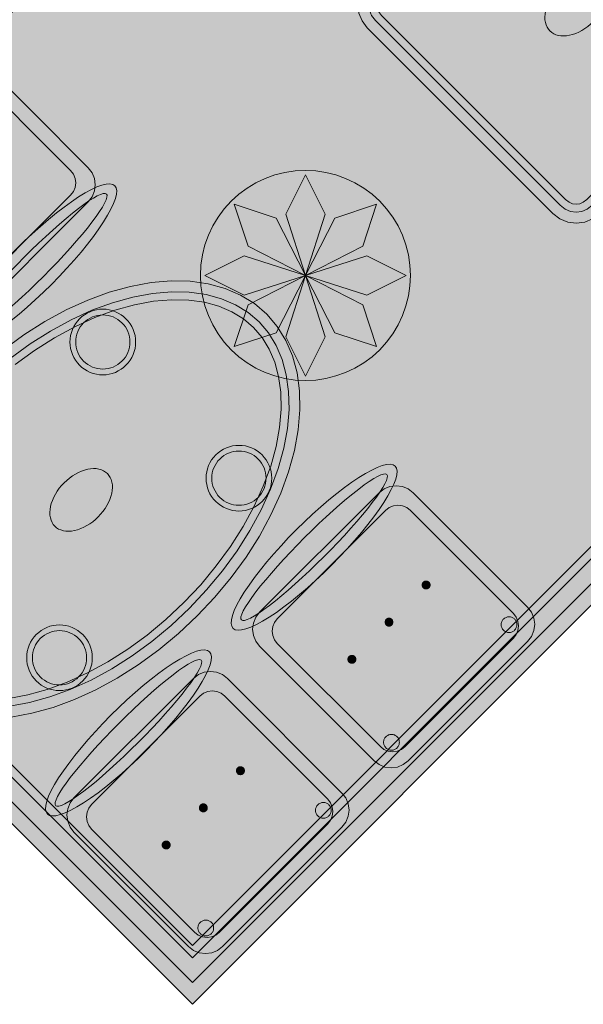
# Model space of a CAD drawing. Header units: metres. Extents: x 2172.2 to 2210.6, y 415.3 to 458.1.
# Tile 49 of 168: x 2204.4 to 2205.6, y 427.3 to 429.5. Entities that reach past the tile are written whole.
import ezdxf

# ---------------------------------------------------------------- set-up
doc = ezdxf.new("R2010")
doc.units = ezdxf.units.M
for name, color, linetype, lineweight in [('NC_N1_CHAIRS', 7, 'CONTINUOUS', 13), ('NC_N1_FLOOR_DECOR', 32, 'CONTINUOUS', 13), ('NC_N1_TABLES', 7, 'CONTINUOUS', 13)]:
    doc.layers.add(name, color=color, linetype=linetype, lineweight=lineweight)

# ---------------------------------------------------------------- blocks, each defined once
blk = doc.blocks.new('NC_N1_MIXED_FLOOR_BAY_06')
at = {"true_color": 0xeff0ee}
h = blk.add_hatch(color=256, dxfattribs=at)
h.dxf.hatch_style = 1
h.paths.add_polyline_path([(15.2653, -3.3949), (15.2864, -3.416), (15.2949, -3.4245), (15.3244, -3.454), (15.3328, -3.4624), (15.3727, -3.5023), (15.4167, -3.5463), (15.4797, -3.6093), (15.5237, -3.6533), (15.6258, -3.7554), (15.6698, -3.7994), (15.7328, -3.8625), (15.7768, -3.9065), (15.879, -4.0086), (15.923, -4.0526), (15.986, -4.1156), (16.03, -4.1596), (16.1322, -4.2618), (16.1762, -4.3058), (16.2392, -4.3688), (16.2832, -4.4128), (16.3853, -4.515), (16.4294, -4.559), (16.4924, -4.622), (16.5364, -4.666), (16.6043, -4.7339), (16.6128, -4.7424), (16.6423, -4.7719), (16.6507, -4.7803), (16.6718, -4.8014), (14.7485, -6.7248), (13.342, -5.3183)])
at = {"color": 0, "linetype": 'CONTINUOUS', "lineweight": -2, "true_color": 0xa5b2b8}
blk.add_lwpolyline([(16.6718, -4.8014), (14.7485, -6.7248), (13.342, -5.3183), (15.2653, -3.3949)], dxfattribs=at)
at = {"color": 0, "linetype": 'CONTINUOUS', "lineweight": -2, "true_color": 0xa38246}
for points in [[(16.6223, -4.8014), (14.7485, -6.6753), (13.3915, -5.3183), (15.2653, -3.4444)], [(16.5375, -4.8014), (14.7485, -6.5904), (13.4763, -5.3183), (15.2653, -3.5293)]]:
    blk.add_lwpolyline(points, dxfattribs=at)
at = {"color": 0, "linetype": 'CONTINUOUS', "lineweight": -2, "true_color": 0x778fa0}
blk.add_lwpolyline([(16.5658, -4.8014), (14.7485, -6.6187), (13.4481, -5.3183), (15.2653, -3.501)], dxfattribs=at)
at = {"color": 0, "linetype": 'CONTINUOUS', "lineweight": -2, "true_color": 0xa38246}
blk.add_lwpolyline([(15.2469, -5.0599), (15.2458, -5.0834), (15.2423, -5.1067), (15.2366, -5.1295), (15.2286, -5.1517), (15.2186, -5.173), (15.2065, -5.1932), (15.1924, -5.2121), (15.1766, -5.2296), (15.1592, -5.2454), (15.1402, -5.2594), (15.12, -5.2715), (15.0988, -5.2816), (15.0766, -5.2895), (15.0537, -5.2952), (15.0304, -5.2987), (15.0069, -5.2999), (14.9834, -5.2987), (14.9601, -5.2952), (14.9372, -5.2895), (14.9151, -5.2816), (14.8938, -5.2715), (14.8736, -5.2594), (14.8547, -5.2454), (14.8372, -5.2296), (14.8214, -5.2121), (14.8074, -5.1932), (14.7953, -5.173), (14.7852, -5.1517), (14.7772, -5.1295), (14.7715, -5.1067), (14.7681, -5.0834), (14.7669, -5.0599), (14.7681, -5.0363), (14.7715, -5.013), (14.7772, -4.9902), (14.7852, -4.968), (14.7953, -4.9467), (14.8074, -4.9265), (14.8214, -4.9076), (14.8372, -4.8901), (14.8547, -4.8743), (14.8736, -4.8603), (14.8938, -4.8482), (14.9151, -4.8381), (14.9372, -4.8302), (14.9601, -4.8245), (14.9834, -4.821), (15.0069, -4.8199), (15.0304, -4.821), (15.0537, -4.8245), (15.0766, -4.8302), (15.0988, -4.8381), (15.12, -4.8482), (15.1402, -4.8603), (15.1592, -4.8743), (15.1766, -4.8901), (15.1924, -4.9076), (15.2065, -4.9265), (15.2186, -4.9467), (15.2286, -4.968), (15.2366, -4.9902), (15.2423, -5.013), (15.2458, -5.0363)], close=True, dxfattribs=at)
at = {"color": 0, "linetype": 'CONTINUOUS', "lineweight": -2, "true_color": 0x778fa0}
for points in [[(15.0069, -5.0599), (14.9619, -4.9199), (15.0069, -4.8299), (15.0519, -4.9199)], [(15.0069, -5.0599), (14.8761, -4.9927), (14.8443, -4.8972), (14.9397, -4.929)], [(15.0069, -5.0599), (15.0741, -4.929), (15.1695, -4.8972), (15.1377, -4.9927)], [(15.0069, -5.0599), (14.8669, -5.1049), (14.7769, -5.0599), (14.8669, -5.0149)], [(15.0069, -5.0599), (15.1469, -5.0149), (15.2369, -5.0599), (15.1469, -5.1049)], [(15.0069, -5.0599), (14.9397, -5.1907), (14.8443, -5.2225), (14.8761, -5.127)], [(15.0069, -5.0599), (15.0519, -5.1999), (15.0069, -5.2899), (14.9619, -5.1999)], [(15.0069, -5.0599), (15.1377, -5.127), (15.1695, -5.2225), (15.0741, -5.1907)]]:
    blk.add_lwpolyline(points, close=True, dxfattribs=at)
blk = doc.blocks.new('NC_N1_DINING_2')
at = {"true_color": 0xf6f5ef}
h = blk.add_hatch(color=256, dxfattribs=at)
h.dxf.hatch_style = 1
h.paths.add_polyline_path([(0.6, 0), (0.5971, 0.0368), (0.5885, 0.0732), (0.5742, 0.1089), (0.5543, 0.1435), (0.5292, 0.1768), (0.4989, 0.2083), (0.4638, 0.2379), (0.4243, 0.2652), (0.3806, 0.2899), (0.3333, 0.3118), (0.2828, 0.3307), (0.2296, 0.3465), (0.1742, 0.3589), (0.1171, 0.3678), (0.0588, 0.3732), (0, 0.375), (-0.0588, 0.3732), (-0.1171, 0.3678), (-0.1742, 0.3589), (-0.2296, 0.3465), (-0.2828, 0.3307), (-0.3333, 0.3118), (-0.3806, 0.2899), (-0.4243, 0.2652), (-0.4638, 0.2379), (-0.4989, 0.2083), (-0.5292, 0.1768), (-0.5543, 0.1435), (-0.5742, 0.1089), (-0.5885, 0.0732), (-0.5971, 0.0368), (-0.6, 0), (-0.5971, -0.0368), (-0.5885, -0.0732), (-0.5742, -0.1089), (-0.5543, -0.1435), (-0.5292, -0.1768), (-0.4989, -0.2083), (-0.4638, -0.2379), (-0.4243, -0.2652), (-0.3806, -0.2899), (-0.3333, -0.3118), (-0.2828, -0.3307), (-0.2296, -0.3465), (-0.1742, -0.3589), (-0.1171, -0.3678), (-0.0588, -0.3732), (0, -0.375), (0.0588, -0.3732), (0.1171, -0.3678), (0.1742, -0.3589), (0.2296, -0.3465), (0.2828, -0.3307), (0.3333, -0.3118), (0.3806, -0.2899), (0.4243, -0.2652), (0.4638, -0.2379), (0.4989, -0.2083), (0.5292, -0.1768), (0.5543, -0.1435), (0.5742, -0.1089), (0.5885, -0.0732), (0.5971, -0.0368)])
at = {"color": 0, "linetype": 'CONTINUOUS', "lineweight": -2, "true_color": 0x2d3540}
blk.add_lwpolyline([(0.1171, -0.3678), (0.1742, -0.3589), (0.2296, -0.3465), (0.2828, -0.3307), (0.3333, -0.3118), (0.3806, -0.2899), (0.4243, -0.2652), (0.4638, -0.2379), (0.4989, -0.2083), (0.5292, -0.1768), (0.5543, -0.1435), (0.5742, -0.1089), (0.5885, -0.0732), (0.5971, -0.0368), (0.6, 0), (0.5971, 0.0368), (0.5885, 0.0732), (0.5742, 0.1089), (0.5543, 0.1435), (0.5292, 0.1768), (0.4989, 0.2083), (0.4638, 0.2379), (0.4243, 0.2652), (0.3806, 0.2899), (0.3333, 0.3118), (0.2828, 0.3307), (0.2296, 0.3465), (0.1742, 0.3589), (0.1171, 0.3678), (0.0588, 0.3732), (0, 0.375), (-0.0588, 0.3732), (-0.1171, 0.3678), (-0.1742, 0.3589), (-0.2296, 0.3465), (-0.2828, 0.3307), (-0.3333, 0.3118), (-0.3806, 0.2899), (-0.4243, 0.2652), (-0.4638, 0.2379)], dxfattribs=at)
at = {"color": 0, "linetype": 'CONTINUOUS', "lineweight": -2, "true_color": 0xa38246}
for points in [[(-0.4486, 0.218), (-0.411, 0.244), (-0.3692, 0.2676), (-0.3237, 0.2887), (-0.2749, 0.307), (-0.2233, 0.3222), (-0.1695, 0.3343), (-0.114, 0.343), (-0.0573, 0.3482), (0, 0.35), (0.0573, 0.3482), (0.114, 0.343), (0.1695, 0.3343), (0.2233, 0.3222), (0.2749, 0.307), (0.3237, 0.2887), (0.3692, 0.2676), (0.411, 0.244), (0.4486, 0.218), (0.4818, 0.1901), (0.5101, 0.1605), (0.5334, 0.1297), (0.5516, 0.0979), (0.5646, 0.0656), (0.5723, 0.0329), (0.5749, 0), (0.5723, -0.0329), (0.5646, -0.0656), (0.5516, -0.0979), (0.5334, -0.1297), (0.5101, -0.1605), (0.4818, -0.1901), (0.4486, -0.218), (0.411, -0.244), (0.3692, -0.2676), (0.3237, -0.2887), (0.2749, -0.307), (0.2233, -0.3222), (0.1695, -0.3343), (0.114, -0.343)], [(-0.4377, 0.2037), (-0.4014, 0.2287), (-0.361, 0.2516), (-0.3167, 0.2721), (-0.2692, 0.2899), (-0.2188, 0.3048), (-0.1661, 0.3166), (-0.1117, 0.3251), (-0.0562, 0.3303), (0, 0.332), (0.0562, 0.3303), (0.1117, 0.3251), (0.1661, 0.3166), (0.2188, 0.3048), (0.2692, 0.2899), (0.3167, 0.2721), (0.361, 0.2516), (0.4014, 0.2287), (0.4377, 0.2037), (0.4694, 0.1769), (0.4964, 0.1488), (0.5184, 0.1198), (0.5354, 0.0901), (0.5474, 0.0601), (0.5545, 0.0301), (0.5569, 0), (0.5545, -0.0301), (0.5474, -0.0601), (0.5354, -0.0901), (0.5184, -0.1198), (0.4964, -0.1488), (0.4694, -0.1769), (0.4377, -0.2037), (0.4014, -0.2287), (0.361, -0.2516), (0.3167, -0.2721), (0.2692, -0.2899), (0.2188, -0.3048), (0.1661, -0.3166), (0.1117, -0.3251)]]:
    blk.add_lwpolyline(points, dxfattribs=at)
at = {"color": 0, "linetype": 'CONTINUOUS', "lineweight": -2, "true_color": 0x89939a}
for points in [[(-0.215, 0.22), (-0.2154, 0.2126), (-0.2164, 0.2054), (-0.2182, 0.1982), (-0.2207, 0.1913), (-0.2239, 0.1846), (-0.2276, 0.1783), (-0.232, 0.1724), (-0.237, 0.167), (-0.2424, 0.162), (-0.2483, 0.1576), (-0.2546, 0.1539), (-0.2613, 0.1507), (-0.2682, 0.1482), (-0.2754, 0.1464), (-0.2826, 0.1454), (-0.29, 0.145), (-0.2974, 0.1454), (-0.3046, 0.1464), (-0.3118, 0.1482), (-0.3187, 0.1507), (-0.3254, 0.1539), (-0.3317, 0.1576), (-0.3376, 0.162), (-0.343, 0.167), (-0.348, 0.1724), (-0.3524, 0.1783), (-0.3561, 0.1846), (-0.3593, 0.1913), (-0.3618, 0.1982), (-0.3636, 0.2054), (-0.3646, 0.2126), (-0.365, 0.22), (-0.3646, 0.2274), (-0.3636, 0.2346), (-0.3618, 0.2418), (-0.3593, 0.2487), (-0.3561, 0.2554), (-0.3524, 0.2617), (-0.348, 0.2676), (-0.343, 0.273), (-0.3376, 0.278), (-0.3317, 0.2824), (-0.3254, 0.2861), (-0.3187, 0.2893), (-0.3118, 0.2918), (-0.3046, 0.2936), (-0.2974, 0.2946), (-0.29, 0.295), (-0.2826, 0.2946), (-0.2754, 0.2936), (-0.2682, 0.2918), (-0.2613, 0.2893), (-0.2546, 0.2861), (-0.2483, 0.2824), (-0.2424, 0.278), (-0.237, 0.273), (-0.232, 0.2676), (-0.2276, 0.2617), (-0.2239, 0.2554), (-0.2207, 0.2487), (-0.2182, 0.2418), (-0.2164, 0.2346), (-0.2154, 0.2274)], [(0.365, 0.22), (0.3646, 0.2126), (0.3636, 0.2054), (0.3618, 0.1982), (0.3593, 0.1913), (0.3561, 0.1846), (0.3524, 0.1783), (0.348, 0.1724), (0.343, 0.167), (0.3376, 0.162), (0.3317, 0.1576), (0.3254, 0.1539), (0.3187, 0.1507), (0.3118, 0.1482), (0.3046, 0.1464), (0.2974, 0.1454), (0.29, 0.145), (0.2826, 0.1454), (0.2754, 0.1464), (0.2682, 0.1482), (0.2613, 0.1507), (0.2546, 0.1539), (0.2483, 0.1576), (0.2424, 0.162), (0.237, 0.167), (0.232, 0.1724), (0.2276, 0.1783), (0.2239, 0.1846), (0.2207, 0.1913), (0.2182, 0.1982), (0.2164, 0.2054), (0.2154, 0.2126), (0.215, 0.22), (0.2154, 0.2274), (0.2164, 0.2346), (0.2182, 0.2418), (0.2207, 0.2487), (0.2239, 0.2554), (0.2276, 0.2617), (0.232, 0.2676), (0.237, 0.273), (0.2424, 0.278), (0.2483, 0.2824), (0.2546, 0.2861), (0.2613, 0.2893), (0.2682, 0.2918), (0.2754, 0.2936), (0.2826, 0.2946), (0.29, 0.295), (0.2974, 0.2946), (0.3046, 0.2936), (0.3118, 0.2918), (0.3187, 0.2893), (0.3254, 0.2861), (0.3317, 0.2824), (0.3376, 0.278), (0.343, 0.273), (0.348, 0.2676), (0.3524, 0.2617), (0.3561, 0.2554), (0.3593, 0.2487), (0.3618, 0.2418), (0.3636, 0.2346), (0.3646, 0.2274)], [(0.365, -0.22), (0.3646, -0.2274), (0.3636, -0.2346), (0.3618, -0.2418), (0.3593, -0.2487), (0.3561, -0.2554), (0.3524, -0.2617), (0.348, -0.2676), (0.343, -0.273), (0.3376, -0.278), (0.3317, -0.2824), (0.3254, -0.2861), (0.3187, -0.2893), (0.3118, -0.2918), (0.3046, -0.2936), (0.2974, -0.2946), (0.29, -0.295), (0.2826, -0.2946), (0.2754, -0.2936), (0.2682, -0.2918), (0.2613, -0.2893), (0.2546, -0.2861), (0.2483, -0.2824), (0.2424, -0.278), (0.237, -0.273), (0.232, -0.2676), (0.2276, -0.2617), (0.2239, -0.2554), (0.2207, -0.2487), (0.2182, -0.2418), (0.2164, -0.2346), (0.2154, -0.2274), (0.215, -0.22), (0.2154, -0.2126), (0.2164, -0.2054), (0.2182, -0.1982), (0.2207, -0.1913), (0.2239, -0.1846), (0.2276, -0.1783), (0.232, -0.1724), (0.237, -0.167), (0.2424, -0.162), (0.2483, -0.1576), (0.2546, -0.1539), (0.2613, -0.1507), (0.2682, -0.1482), (0.2754, -0.1464), (0.2826, -0.1454), (0.29, -0.145), (0.2974, -0.1454), (0.3046, -0.1464), (0.3118, -0.1482), (0.3187, -0.1507), (0.3254, -0.1539), (0.3317, -0.1576), (0.3376, -0.162), (0.343, -0.167), (0.348, -0.1724), (0.3524, -0.1783), (0.3561, -0.1846), (0.3593, -0.1913), (0.3618, -0.1982), (0.3636, -0.2054), (0.3646, -0.2126)]]:
    blk.add_lwpolyline(points, close=True, dxfattribs=at)
at = {"color": 0, "linetype": 'CONTINUOUS', "lineweight": -2, "true_color": 0xa38246}
for points in [[(-0.228, 0.22), (-0.2283, 0.2139), (-0.2292, 0.2079), (-0.2307, 0.202), (-0.2327, 0.1963), (-0.2353, 0.1908), (-0.2384, 0.1856), (-0.2421, 0.1807), (-0.2462, 0.1762), (-0.2507, 0.1721), (-0.2556, 0.1684), (-0.2608, 0.1653), (-0.2663, 0.1627), (-0.272, 0.1607), (-0.2779, 0.1592), (-0.2839, 0.1583), (-0.29, 0.158), (-0.2961, 0.1583), (-0.3021, 0.1592), (-0.308, 0.1607), (-0.3137, 0.1627), (-0.3192, 0.1653), (-0.3244, 0.1684), (-0.3293, 0.1721), (-0.3338, 0.1762), (-0.3379, 0.1807), (-0.3416, 0.1856), (-0.3447, 0.1908), (-0.3473, 0.1963), (-0.3493, 0.202), (-0.3508, 0.2079), (-0.3517, 0.2139), (-0.352, 0.22), (-0.3517, 0.2261), (-0.3508, 0.2321), (-0.3493, 0.238), (-0.3473, 0.2437), (-0.3447, 0.2492), (-0.3416, 0.2544), (-0.3379, 0.2593), (-0.3338, 0.2638), (-0.3293, 0.2679), (-0.3244, 0.2716), (-0.3192, 0.2747), (-0.3137, 0.2773), (-0.308, 0.2793), (-0.3021, 0.2808), (-0.2961, 0.2817), (-0.29, 0.282), (-0.2839, 0.2817), (-0.2779, 0.2808), (-0.272, 0.2793), (-0.2663, 0.2773), (-0.2608, 0.2747), (-0.2556, 0.2716), (-0.2507, 0.2679), (-0.2462, 0.2638), (-0.2421, 0.2593), (-0.2384, 0.2544), (-0.2353, 0.2492), (-0.2327, 0.2437), (-0.2307, 0.238), (-0.2292, 0.2321), (-0.2283, 0.2261)], [(0.352, 0.22), (0.3517, 0.2139), (0.3508, 0.2079), (0.3493, 0.202), (0.3473, 0.1963), (0.3447, 0.1908), (0.3416, 0.1856), (0.3379, 0.1807), (0.3338, 0.1762), (0.3293, 0.1721), (0.3244, 0.1684), (0.3192, 0.1653), (0.3137, 0.1627), (0.308, 0.1607), (0.3021, 0.1592), (0.2961, 0.1583), (0.29, 0.158), (0.2839, 0.1583), (0.2779, 0.1592), (0.272, 0.1607), (0.2663, 0.1627), (0.2608, 0.1653), (0.2556, 0.1684), (0.2507, 0.1721), (0.2462, 0.1762), (0.2421, 0.1807), (0.2384, 0.1856), (0.2353, 0.1908), (0.2327, 0.1963), (0.2307, 0.202), (0.2292, 0.2079), (0.2283, 0.2139), (0.228, 0.22), (0.2283, 0.2261), (0.2292, 0.2321), (0.2307, 0.238), (0.2327, 0.2437), (0.2353, 0.2492), (0.2384, 0.2544), (0.2421, 0.2593), (0.2462, 0.2638), (0.2507, 0.2679), (0.2556, 0.2716), (0.2608, 0.2747), (0.2663, 0.2773), (0.272, 0.2793), (0.2779, 0.2808), (0.2839, 0.2817), (0.29, 0.282), (0.2961, 0.2817), (0.3021, 0.2808), (0.308, 0.2793), (0.3137, 0.2773), (0.3192, 0.2747), (0.3244, 0.2716), (0.3293, 0.2679), (0.3338, 0.2638), (0.3379, 0.2593), (0.3416, 0.2544), (0.3447, 0.2492), (0.3473, 0.2437), (0.3493, 0.238), (0.3508, 0.2321), (0.3517, 0.2261)], [(0.085, 0), (0.0846, 0.0054), (0.0834, 0.0107), (0.0813, 0.016), (0.0785, 0.021), (0.075, 0.0259), (0.0707, 0.0306), (0.0657, 0.0349), (0.0601, 0.0389), (0.0539, 0.0425), (0.0472, 0.0457), (0.0401, 0.0485), (0.0325, 0.0508), (0.0247, 0.0526), (0.0166, 0.0539), (0.0083, 0.0547), (0, 0.055), (-0.0083, 0.0547), (-0.0166, 0.0539), (-0.0247, 0.0526), (-0.0325, 0.0508), (-0.0401, 0.0485), (-0.0472, 0.0457), (-0.0539, 0.0425), (-0.0601, 0.0389), (-0.0657, 0.0349), (-0.0707, 0.0306), (-0.075, 0.0259), (-0.0785, 0.021), (-0.0813, 0.016), (-0.0834, 0.0107), (-0.0846, 0.0054), (-0.085, 0), (-0.0846, -0.0054), (-0.0834, -0.0107), (-0.0813, -0.016), (-0.0785, -0.021), (-0.075, -0.0259), (-0.0707, -0.0306), (-0.0657, -0.0349), (-0.0601, -0.0389), (-0.0539, -0.0425), (-0.0472, -0.0457), (-0.0401, -0.0485), (-0.0325, -0.0508), (-0.0247, -0.0526), (-0.0166, -0.0539), (-0.0083, -0.0547), (0, -0.055), (0.0083, -0.0547), (0.0166, -0.0539), (0.0247, -0.0526), (0.0325, -0.0508), (0.0401, -0.0485), (0.0472, -0.0457), (0.0539, -0.0425), (0.0601, -0.0389), (0.0657, -0.0349), (0.0707, -0.0306), (0.075, -0.0259), (0.0785, -0.021), (0.0813, -0.016), (0.0834, -0.0107), (0.0846, -0.0054)], [(0.352, -0.22), (0.3517, -0.2261), (0.3508, -0.2321), (0.3493, -0.238), (0.3473, -0.2437), (0.3447, -0.2492), (0.3416, -0.2544), (0.3379, -0.2593), (0.3338, -0.2638), (0.3293, -0.2679), (0.3244, -0.2716), (0.3192, -0.2747), (0.3137, -0.2773), (0.308, -0.2793), (0.3021, -0.2808), (0.2961, -0.2817), (0.29, -0.282), (0.2839, -0.2817), (0.2779, -0.2808), (0.272, -0.2793), (0.2663, -0.2773), (0.2608, -0.2747), (0.2556, -0.2716), (0.2507, -0.2679), (0.2462, -0.2638), (0.2421, -0.2593), (0.2384, -0.2544), (0.2353, -0.2492), (0.2327, -0.2437), (0.2307, -0.238), (0.2292, -0.2321), (0.2283, -0.2261), (0.228, -0.22), (0.2283, -0.2139), (0.2292, -0.2079), (0.2307, -0.202), (0.2327, -0.1963), (0.2353, -0.1908), (0.2384, -0.1856), (0.2421, -0.1807), (0.2462, -0.1762), (0.2507, -0.1721), (0.2556, -0.1684), (0.2608, -0.1653), (0.2663, -0.1627), (0.272, -0.1607), (0.2779, -0.1592), (0.2839, -0.1583), (0.29, -0.158), (0.2961, -0.1583), (0.3021, -0.1592), (0.308, -0.1607), (0.3137, -0.1627), (0.3192, -0.1653), (0.3244, -0.1684), (0.3293, -0.1721), (0.3338, -0.1762), (0.3379, -0.1807), (0.3416, -0.1856), (0.3447, -0.1908), (0.3473, -0.1963), (0.3493, -0.202), (0.3508, -0.2079), (0.3517, -0.2139)]]:
    blk.add_lwpolyline(points, close=True, dxfattribs=at)
blk = doc.blocks.new('NC_N1_CHAIR_IVORY')
at = {"true_color": 0xf6f5ef}
h = blk.add_hatch(color=256, dxfattribs=at)
h.dxf.hatch_style = 1
h.paths.add_polyline_path([(0.262, 0.222), (0.2607, 0.2276), (0.257, 0.2331), (0.2507, 0.2385), (0.2421, 0.2438), (0.2311, 0.2489), (0.2178, 0.2537), (0.2025, 0.2582), (0.1853, 0.2623), (0.1662, 0.2661), (0.1456, 0.2694), (0.1235, 0.2723), (0.1003, 0.2747), (0.0761, 0.2765), (0.0511, 0.2779), (0.0257, 0.2787), (0, 0.279), (-0.0257, 0.2787), (-0.0511, 0.2779), (-0.0761, 0.2765), (-0.1003, 0.2747), (-0.1235, 0.2723), (-0.1456, 0.2694), (-0.1662, 0.2661), (-0.1853, 0.2623), (-0.2025, 0.2582), (-0.2178, 0.2537), (-0.2311, 0.2489), (-0.2421, 0.2438), (-0.2507, 0.2385), (-0.257, 0.2331), (-0.2607, 0.2276), (-0.262, 0.222), (-0.2607, 0.2164), (-0.257, 0.2109), (-0.2507, 0.2055), (-0.2421, 0.2002), (-0.2311, 0.1951), (-0.2178, 0.1903), (-0.2025, 0.1858), (-0.1853, 0.1817), (-0.1662, 0.1779), (-0.1456, 0.1746), (-0.1235, 0.1717), (-0.1003, 0.1693), (-0.0761, 0.1675), (-0.0511, 0.1661), (-0.0257, 0.1653), (0, 0.165), (0.0257, 0.1653), (0.0511, 0.1661), (0.0761, 0.1675), (0.1003, 0.1693), (0.1235, 0.1717), (0.1456, 0.1746), (0.1662, 0.1779), (0.1853, 0.1817), (0.2025, 0.1858), (0.2178, 0.1903), (0.2311, 0.1951), (0.2421, 0.2002), (0.2507, 0.2055), (0.257, 0.2109), (0.2607, 0.2164)])
at = {"true_color": 0xdbe4e9}
h = blk.add_hatch(color=256, dxfattribs=at)
h.dxf.hatch_style = 1
h.paths.add_polyline_path([(0.193, -0.275), (-0.193, -0.275), (-0.2072, -0.2731), (-0.2205, -0.2676), (-0.2319, -0.2589), (-0.2406, -0.2475), (-0.2461, -0.2342), (-0.248, -0.22), (-0.248, 0.15), (-0.2461, 0.1642), (-0.2406, 0.1775), (-0.2319, 0.1889), (-0.2205, 0.1976), (-0.2072, 0.2031), (-0.193, 0.205), (0.193, 0.205), (0.2072, 0.2031), (0.2205, 0.1976), (0.2319, 0.1889), (0.2406, 0.1775), (0.2461, 0.1642), (0.248, 0.15), (0.248, -0.22), (0.2461, -0.2342), (0.2406, -0.2475), (0.2319, -0.2589), (0.2205, -0.2676), (0.2072, -0.2731)])
at = {"true_color": 0xa38246}
h = blk.add_hatch(color=256, dxfattribs=at)
h.dxf.hatch_style = 1
h.paths.add_polyline_path([(-0.111, -0.02), (-0.111, -0.0209), (-0.1112, -0.0218), (-0.1114, -0.0226), (-0.1117, -0.0234), (-0.1121, -0.0242), (-0.1125, -0.025), (-0.113, -0.0257), (-0.1136, -0.0264), (-0.1143, -0.027), (-0.115, -0.0275), (-0.1158, -0.0279), (-0.1166, -0.0283), (-0.1174, -0.0286), (-0.1182, -0.0288), (-0.1191, -0.029), (-0.12, -0.029), (-0.1209, -0.029), (-0.1218, -0.0288), (-0.1226, -0.0286), (-0.1234, -0.0283), (-0.1242, -0.0279), (-0.125, -0.0275), (-0.1257, -0.027), (-0.1264, -0.0264), (-0.127, -0.0257), (-0.1275, -0.025), (-0.1279, -0.0242), (-0.1283, -0.0234), (-0.1286, -0.0226), (-0.1288, -0.0218), (-0.129, -0.0209), (-0.129, -0.02), (-0.129, -0.0191), (-0.1288, -0.0182), (-0.1286, -0.0174), (-0.1283, -0.0166), (-0.1279, -0.0158), (-0.1275, -0.015), (-0.127, -0.0143), (-0.1264, -0.0136), (-0.1257, -0.013), (-0.125, -0.0125), (-0.1242, -0.0121), (-0.1234, -0.0117), (-0.1226, -0.0114), (-0.1218, -0.0112), (-0.1209, -0.011), (-0.12, -0.011), (-0.1191, -0.011), (-0.1182, -0.0112), (-0.1174, -0.0114), (-0.1166, -0.0117), (-0.1158, -0.0121), (-0.115, -0.0125), (-0.1143, -0.013), (-0.1136, -0.0136), (-0.113, -0.0143), (-0.1125, -0.015), (-0.1121, -0.0158), (-0.1117, -0.0166), (-0.1114, -0.0174), (-0.1112, -0.0182), (-0.111, -0.0191)])
h = blk.add_hatch(color=256, dxfattribs=at)
h.dxf.hatch_style = 1
h.paths.add_polyline_path([(0.009, -0.02), (0.009, -0.0209), (0.0088, -0.0218), (0.0086, -0.0226), (0.0083, -0.0234), (0.0079, -0.0242), (0.0075, -0.025), (0.007, -0.0257), (0.0064, -0.0264), (0.0057, -0.027), (0.005, -0.0275), (0.0042, -0.0279), (0.0034, -0.0283), (0.0026, -0.0286), (0.0018, -0.0288), (0.0009, -0.029), (0, -0.029), (-0.0009, -0.029), (-0.0018, -0.0288), (-0.0026, -0.0286), (-0.0034, -0.0283), (-0.0042, -0.0279), (-0.005, -0.0275), (-0.0057, -0.027), (-0.0064, -0.0264), (-0.007, -0.0257), (-0.0075, -0.025), (-0.0079, -0.0242), (-0.0083, -0.0234), (-0.0086, -0.0226), (-0.0088, -0.0218), (-0.009, -0.0209), (-0.009, -0.02), (-0.009, -0.0191), (-0.0088, -0.0182), (-0.0086, -0.0174), (-0.0083, -0.0166), (-0.0079, -0.0158), (-0.0075, -0.015), (-0.007, -0.0143), (-0.0064, -0.0136), (-0.0057, -0.013), (-0.005, -0.0125), (-0.0042, -0.0121), (-0.0034, -0.0117), (-0.0026, -0.0114), (-0.0018, -0.0112), (-0.0009, -0.011), (0, -0.011), (0.0009, -0.011), (0.0018, -0.0112), (0.0026, -0.0114), (0.0034, -0.0117), (0.0042, -0.0121), (0.005, -0.0125), (0.0057, -0.013), (0.0064, -0.0136), (0.007, -0.0143), (0.0075, -0.015), (0.0079, -0.0158), (0.0083, -0.0166), (0.0086, -0.0174), (0.0088, -0.0182), (0.009, -0.0191)])
h = blk.add_hatch(color=256, dxfattribs=at)
h.dxf.hatch_style = 1
h.paths.add_polyline_path([(0.129, -0.02), (0.129, -0.0209), (0.1288, -0.0218), (0.1286, -0.0226), (0.1283, -0.0234), (0.1279, -0.0242), (0.1275, -0.025), (0.127, -0.0257), (0.1264, -0.0264), (0.1257, -0.027), (0.125, -0.0275), (0.1242, -0.0279), (0.1234, -0.0283), (0.1226, -0.0286), (0.1218, -0.0288), (0.1209, -0.029), (0.12, -0.029), (0.1191, -0.029), (0.1182, -0.0288), (0.1174, -0.0286), (0.1166, -0.0283), (0.1158, -0.0279), (0.115, -0.0275), (0.1143, -0.027), (0.1136, -0.0264), (0.113, -0.0257), (0.1125, -0.025), (0.1121, -0.0242), (0.1117, -0.0234), (0.1114, -0.0226), (0.1112, -0.0218), (0.111, -0.0209), (0.111, -0.02), (0.111, -0.0191), (0.1112, -0.0182), (0.1114, -0.0174), (0.1117, -0.0166), (0.1121, -0.0158), (0.1125, -0.015), (0.113, -0.0143), (0.1136, -0.0136), (0.1143, -0.013), (0.115, -0.0125), (0.1158, -0.0121), (0.1166, -0.0117), (0.1174, -0.0114), (0.1182, -0.0112), (0.1191, -0.011), (0.12, -0.011), (0.1209, -0.011), (0.1218, -0.0112), (0.1226, -0.0114), (0.1234, -0.0117), (0.1242, -0.0121), (0.125, -0.0125), (0.1257, -0.013), (0.1264, -0.0136), (0.127, -0.0143), (0.1275, -0.015), (0.1279, -0.0158), (0.1283, -0.0166), (0.1286, -0.0174), (0.1288, -0.0182), (0.129, -0.0191)])
h = blk.add_hatch(color=256, dxfattribs=at)
h.dxf.hatch_style = 1
h.paths.add_polyline_path([(-0.172, -0.218), (-0.1721, -0.2198), (-0.1723, -0.2215), (-0.1728, -0.2232), (-0.1734, -0.2249), (-0.1741, -0.2265), (-0.175, -0.228), (-0.1761, -0.2294), (-0.1773, -0.2307), (-0.1786, -0.2319), (-0.18, -0.233), (-0.1815, -0.2339), (-0.1831, -0.2346), (-0.1848, -0.2352), (-0.1865, -0.2357), (-0.1882, -0.2359), (-0.19, -0.236), (-0.1918, -0.2359), (-0.1935, -0.2357), (-0.1952, -0.2352), (-0.1969, -0.2346), (-0.1985, -0.2339), (-0.2, -0.233), (-0.2014, -0.2319), (-0.2027, -0.2307), (-0.2039, -0.2294), (-0.205, -0.228), (-0.2059, -0.2265), (-0.2066, -0.2249), (-0.2072, -0.2232), (-0.2077, -0.2215), (-0.2079, -0.2198), (-0.208, -0.218), (-0.2079, -0.2162), (-0.2077, -0.2145), (-0.2072, -0.2128), (-0.2066, -0.2111), (-0.2059, -0.2095), (-0.205, -0.208), (-0.2039, -0.2066), (-0.2027, -0.2053), (-0.2014, -0.2041), (-0.2, -0.203), (-0.1985, -0.2021), (-0.1969, -0.2014), (-0.1952, -0.2008), (-0.1935, -0.2003), (-0.1918, -0.2001), (-0.19, -0.2), (-0.1882, -0.2001), (-0.1865, -0.2003), (-0.1848, -0.2008), (-0.1831, -0.2014), (-0.1815, -0.2021), (-0.18, -0.203), (-0.1786, -0.2041), (-0.1773, -0.2053), (-0.1761, -0.2066), (-0.175, -0.208), (-0.1741, -0.2095), (-0.1734, -0.2111), (-0.1728, -0.2128), (-0.1723, -0.2145), (-0.1721, -0.2162)])
h = blk.add_hatch(color=256, dxfattribs=at)
h.dxf.hatch_style = 1
h.paths.add_polyline_path([(0.208, -0.218), (0.2079, -0.2198), (0.2077, -0.2215), (0.2072, -0.2232), (0.2066, -0.2249), (0.2059, -0.2265), (0.205, -0.228), (0.2039, -0.2294), (0.2027, -0.2307), (0.2014, -0.2319), (0.2, -0.233), (0.1985, -0.2339), (0.1969, -0.2346), (0.1952, -0.2352), (0.1935, -0.2357), (0.1918, -0.2359), (0.19, -0.236), (0.1882, -0.2359), (0.1865, -0.2357), (0.1848, -0.2352), (0.1831, -0.2346), (0.1815, -0.2339), (0.18, -0.233), (0.1786, -0.2319), (0.1773, -0.2307), (0.1761, -0.2294), (0.175, -0.228), (0.1741, -0.2265), (0.1734, -0.2249), (0.1728, -0.2232), (0.1723, -0.2215), (0.1721, -0.2198), (0.172, -0.218), (0.1721, -0.2162), (0.1723, -0.2145), (0.1728, -0.2128), (0.1734, -0.2111), (0.1741, -0.2095), (0.175, -0.208), (0.1761, -0.2066), (0.1773, -0.2053), (0.1786, -0.2041), (0.18, -0.203), (0.1815, -0.2021), (0.1831, -0.2014), (0.1848, -0.2008), (0.1865, -0.2003), (0.1882, -0.2001), (0.19, -0.2), (0.1918, -0.2001), (0.1935, -0.2003), (0.1952, -0.2008), (0.1969, -0.2014), (0.1985, -0.2021), (0.2, -0.203), (0.2014, -0.2041), (0.2027, -0.2053), (0.2039, -0.2066), (0.205, -0.208), (0.2059, -0.2095), (0.2066, -0.2111), (0.2072, -0.2128), (0.2077, -0.2145), (0.2079, -0.2162)])
at = {"color": 0, "linetype": 'CONTINUOUS', "lineweight": -2, "true_color": 0x2d3540}
for points in [[(0.262, 0.222), (0.2607, 0.2276), (0.257, 0.2331), (0.2507, 0.2385), (0.2421, 0.2438), (0.2311, 0.2489), (0.2178, 0.2537), (0.2025, 0.2582), (0.1853, 0.2623), (0.1662, 0.2661), (0.1456, 0.2694), (0.1235, 0.2723), (0.1003, 0.2747), (0.0761, 0.2765), (0.0511, 0.2779), (0.0257, 0.2787), (0, 0.279), (-0.0257, 0.2787), (-0.0511, 0.2779), (-0.0761, 0.2765), (-0.1003, 0.2747), (-0.1235, 0.2723), (-0.1456, 0.2694), (-0.1662, 0.2661), (-0.1853, 0.2623), (-0.2025, 0.2582), (-0.2178, 0.2537), (-0.2311, 0.2489), (-0.2421, 0.2438), (-0.2507, 0.2385), (-0.257, 0.2331), (-0.2607, 0.2276), (-0.262, 0.222), (-0.2607, 0.2164), (-0.257, 0.2109), (-0.2507, 0.2055), (-0.2421, 0.2002), (-0.2311, 0.1951), (-0.2178, 0.1903), (-0.2025, 0.1858), (-0.1853, 0.1817), (-0.1662, 0.1779), (-0.1456, 0.1746), (-0.1235, 0.1717), (-0.1003, 0.1693), (-0.0761, 0.1675), (-0.0511, 0.1661), (-0.0257, 0.1653), (0, 0.165), (0.0257, 0.1653), (0.0511, 0.1661), (0.0761, 0.1675), (0.1003, 0.1693), (0.1235, 0.1717), (0.1456, 0.1746), (0.1662, 0.1779), (0.1853, 0.1817), (0.2025, 0.1858), (0.2178, 0.1903), (0.2311, 0.1951), (0.2421, 0.2002), (0.2507, 0.2055), (0.257, 0.2109), (0.2607, 0.2164)], [(0.193, -0.275), (-0.193, -0.275), (-0.2072, -0.2731), (-0.2205, -0.2676), (-0.2319, -0.2589), (-0.2406, -0.2475), (-0.2461, -0.2342), (-0.248, -0.22), (-0.248, 0.15), (-0.2461, 0.1642), (-0.2406, 0.1775), (-0.2319, 0.1889), (-0.2205, 0.1976), (-0.2072, 0.2031), (-0.193, 0.205), (0.193, 0.205), (0.2072, 0.2031), (0.2205, 0.1976), (0.2319, 0.1889), (0.2406, 0.1775), (0.2461, 0.1642), (0.248, 0.15), (0.248, -0.22), (0.2461, -0.2342), (0.2406, -0.2475), (0.2319, -0.2589), (0.2205, -0.2676), (0.2072, -0.2731)]]:
    blk.add_lwpolyline(points, close=True, dxfattribs=at)
at = {"color": 0, "linetype": 'CONTINUOUS', "lineweight": -2, "true_color": 0xa38246}
for points in [[(0.235, 0.222), (0.2339, 0.225), (0.2305, 0.228), (0.2249, 0.231), (0.2171, 0.2339), (0.2073, 0.2366), (0.1954, 0.2392), (0.1817, 0.2417), (0.1662, 0.2439), (0.1491, 0.246), (0.1306, 0.2478), (0.1108, 0.2493), (0.0899, 0.2506), (0.0682, 0.2517), (0.0458, 0.2524), (0.023, 0.2529), (0, 0.253), (-0.023, 0.2529), (-0.0458, 0.2524), (-0.0682, 0.2517), (-0.0899, 0.2506), (-0.1108, 0.2493), (-0.1306, 0.2478), (-0.1491, 0.246), (-0.1662, 0.2439), (-0.1817, 0.2417), (-0.1954, 0.2392), (-0.2073, 0.2366), (-0.2171, 0.2339), (-0.2249, 0.231), (-0.2305, 0.228), (-0.2339, 0.225), (-0.235, 0.222), (-0.2339, 0.219), (-0.2305, 0.216), (-0.2249, 0.213), (-0.2171, 0.2101), (-0.2073, 0.2074), (-0.1954, 0.2048), (-0.1817, 0.2023), (-0.1662, 0.2001), (-0.1491, 0.198), (-0.1306, 0.1962), (-0.1108, 0.1947), (-0.0899, 0.1934), (-0.0682, 0.1923), (-0.0458, 0.1916), (-0.023, 0.1911), (0, 0.191), (0.023, 0.1911), (0.0458, 0.1916), (0.0682, 0.1923), (0.0899, 0.1934), (0.1108, 0.1947), (0.1306, 0.1962), (0.1491, 0.198), (0.1662, 0.2001), (0.1817, 0.2023), (0.1954, 0.2048), (0.2073, 0.2074), (0.2171, 0.2101), (0.2249, 0.213), (0.2305, 0.216), (0.2339, 0.219)], [(0.175, -0.247), (-0.175, -0.247), (-0.1854, -0.2456), (-0.195, -0.2416), (-0.2033, -0.2353), (-0.2096, -0.227), (-0.2136, -0.2174), (-0.215, -0.207), (-0.215, 0.126), (-0.2136, 0.1364), (-0.2096, 0.146), (-0.2033, 0.1543), (-0.195, 0.1606), (-0.1854, 0.1646), (-0.175, 0.166), (0.175, 0.166), (0.1854, 0.1646), (0.195, 0.1606), (0.2033, 0.1543), (0.2096, 0.146), (0.2136, 0.1364), (0.215, 0.126), (0.215, -0.207), (0.2136, -0.2174), (0.2096, -0.227), (0.2033, -0.2353), (0.195, -0.2416), (0.1854, -0.2456)]]:
    blk.add_lwpolyline(points, close=True, dxfattribs=at)
at = {"color": 0, "linetype": 'CONTINUOUS', "lineweight": -2}
for points in [[(-0.111, -0.02), (-0.111, -0.0209), (-0.1112, -0.0218), (-0.1114, -0.0226), (-0.1117, -0.0234), (-0.1121, -0.0242), (-0.1125, -0.025), (-0.113, -0.0257), (-0.1136, -0.0264), (-0.1143, -0.027), (-0.115, -0.0275), (-0.1158, -0.0279), (-0.1166, -0.0283), (-0.1174, -0.0286), (-0.1182, -0.0288), (-0.1191, -0.029), (-0.12, -0.029), (-0.1209, -0.029), (-0.1218, -0.0288), (-0.1226, -0.0286), (-0.1234, -0.0283), (-0.1242, -0.0279), (-0.125, -0.0275), (-0.1257, -0.027), (-0.1264, -0.0264), (-0.127, -0.0257), (-0.1275, -0.025), (-0.1279, -0.0242), (-0.1283, -0.0234), (-0.1286, -0.0226), (-0.1288, -0.0218), (-0.129, -0.0209), (-0.129, -0.02), (-0.129, -0.0191), (-0.1288, -0.0182), (-0.1286, -0.0174), (-0.1283, -0.0166), (-0.1279, -0.0158), (-0.1275, -0.015), (-0.127, -0.0143), (-0.1264, -0.0136), (-0.1257, -0.013), (-0.125, -0.0125), (-0.1242, -0.0121), (-0.1234, -0.0117), (-0.1226, -0.0114), (-0.1218, -0.0112), (-0.1209, -0.011), (-0.12, -0.011), (-0.1191, -0.011), (-0.1182, -0.0112), (-0.1174, -0.0114), (-0.1166, -0.0117), (-0.1158, -0.0121), (-0.115, -0.0125), (-0.1143, -0.013), (-0.1136, -0.0136), (-0.113, -0.0143), (-0.1125, -0.015), (-0.1121, -0.0158), (-0.1117, -0.0166), (-0.1114, -0.0174), (-0.1112, -0.0182), (-0.111, -0.0191)], [(0.009, -0.02), (0.009, -0.0209), (0.0088, -0.0218), (0.0086, -0.0226), (0.0083, -0.0234), (0.0079, -0.0242), (0.0075, -0.025), (0.007, -0.0257), (0.0064, -0.0264), (0.0057, -0.027), (0.005, -0.0275), (0.0042, -0.0279), (0.0034, -0.0283), (0.0026, -0.0286), (0.0018, -0.0288), (0.0009, -0.029), (0, -0.029), (-0.0009, -0.029), (-0.0018, -0.0288), (-0.0026, -0.0286), (-0.0034, -0.0283), (-0.0042, -0.0279), (-0.005, -0.0275), (-0.0057, -0.027), (-0.0064, -0.0264), (-0.007, -0.0257), (-0.0075, -0.025), (-0.0079, -0.0242), (-0.0083, -0.0234), (-0.0086, -0.0226), (-0.0088, -0.0218), (-0.009, -0.0209), (-0.009, -0.02), (-0.009, -0.0191), (-0.0088, -0.0182), (-0.0086, -0.0174), (-0.0083, -0.0166), (-0.0079, -0.0158), (-0.0075, -0.015), (-0.007, -0.0143), (-0.0064, -0.0136), (-0.0057, -0.013), (-0.005, -0.0125), (-0.0042, -0.0121), (-0.0034, -0.0117), (-0.0026, -0.0114), (-0.0018, -0.0112), (-0.0009, -0.011), (0, -0.011), (0.0009, -0.011), (0.0018, -0.0112), (0.0026, -0.0114), (0.0034, -0.0117), (0.0042, -0.0121), (0.005, -0.0125), (0.0057, -0.013), (0.0064, -0.0136), (0.007, -0.0143), (0.0075, -0.015), (0.0079, -0.0158), (0.0083, -0.0166), (0.0086, -0.0174), (0.0088, -0.0182), (0.009, -0.0191)], [(0.129, -0.02), (0.129, -0.0209), (0.1288, -0.0218), (0.1286, -0.0226), (0.1283, -0.0234), (0.1279, -0.0242), (0.1275, -0.025), (0.127, -0.0257), (0.1264, -0.0264), (0.1257, -0.027), (0.125, -0.0275), (0.1242, -0.0279), (0.1234, -0.0283), (0.1226, -0.0286), (0.1218, -0.0288), (0.1209, -0.029), (0.12, -0.029), (0.1191, -0.029), (0.1182, -0.0288), (0.1174, -0.0286), (0.1166, -0.0283), (0.1158, -0.0279), (0.115, -0.0275), (0.1143, -0.027), (0.1136, -0.0264), (0.113, -0.0257), (0.1125, -0.025), (0.1121, -0.0242), (0.1117, -0.0234), (0.1114, -0.0226), (0.1112, -0.0218), (0.111, -0.0209), (0.111, -0.02), (0.111, -0.0191), (0.1112, -0.0182), (0.1114, -0.0174), (0.1117, -0.0166), (0.1121, -0.0158), (0.1125, -0.015), (0.113, -0.0143), (0.1136, -0.0136), (0.1143, -0.013), (0.115, -0.0125), (0.1158, -0.0121), (0.1166, -0.0117), (0.1174, -0.0114), (0.1182, -0.0112), (0.1191, -0.011), (0.12, -0.011), (0.1209, -0.011), (0.1218, -0.0112), (0.1226, -0.0114), (0.1234, -0.0117), (0.1242, -0.0121), (0.125, -0.0125), (0.1257, -0.013), (0.1264, -0.0136), (0.127, -0.0143), (0.1275, -0.015), (0.1279, -0.0158), (0.1283, -0.0166), (0.1286, -0.0174), (0.1288, -0.0182), (0.129, -0.0191)], [(-0.172, -0.218), (-0.1721, -0.2198), (-0.1723, -0.2215), (-0.1728, -0.2232), (-0.1734, -0.2249), (-0.1741, -0.2265), (-0.175, -0.228), (-0.1761, -0.2294), (-0.1773, -0.2307), (-0.1786, -0.2319), (-0.18, -0.233), (-0.1815, -0.2339), (-0.1831, -0.2346), (-0.1848, -0.2352), (-0.1865, -0.2357), (-0.1882, -0.2359), (-0.19, -0.236), (-0.1918, -0.2359), (-0.1935, -0.2357), (-0.1952, -0.2352), (-0.1969, -0.2346), (-0.1985, -0.2339), (-0.2, -0.233), (-0.2014, -0.2319), (-0.2027, -0.2307), (-0.2039, -0.2294), (-0.205, -0.228), (-0.2059, -0.2265), (-0.2066, -0.2249), (-0.2072, -0.2232), (-0.2077, -0.2215), (-0.2079, -0.2198), (-0.208, -0.218), (-0.2079, -0.2162), (-0.2077, -0.2145), (-0.2072, -0.2128), (-0.2066, -0.2111), (-0.2059, -0.2095), (-0.205, -0.208), (-0.2039, -0.2066), (-0.2027, -0.2053), (-0.2014, -0.2041), (-0.2, -0.203), (-0.1985, -0.2021), (-0.1969, -0.2014), (-0.1952, -0.2008), (-0.1935, -0.2003), (-0.1918, -0.2001), (-0.19, -0.2), (-0.1882, -0.2001), (-0.1865, -0.2003), (-0.1848, -0.2008), (-0.1831, -0.2014), (-0.1815, -0.2021), (-0.18, -0.203), (-0.1786, -0.2041), (-0.1773, -0.2053), (-0.1761, -0.2066), (-0.175, -0.208), (-0.1741, -0.2095), (-0.1734, -0.2111), (-0.1728, -0.2128), (-0.1723, -0.2145), (-0.1721, -0.2162)], [(0.208, -0.218), (0.2079, -0.2198), (0.2077, -0.2215), (0.2072, -0.2232), (0.2066, -0.2249), (0.2059, -0.2265), (0.205, -0.228), (0.2039, -0.2294), (0.2027, -0.2307), (0.2014, -0.2319), (0.2, -0.233), (0.1985, -0.2339), (0.1969, -0.2346), (0.1952, -0.2352), (0.1935, -0.2357), (0.1918, -0.2359), (0.19, -0.236), (0.1882, -0.2359), (0.1865, -0.2357), (0.1848, -0.2352), (0.1831, -0.2346), (0.1815, -0.2339), (0.18, -0.233), (0.1786, -0.2319), (0.1773, -0.2307), (0.1761, -0.2294), (0.175, -0.228), (0.1741, -0.2265), (0.1734, -0.2249), (0.1728, -0.2232), (0.1723, -0.2215), (0.1721, -0.2198), (0.172, -0.218), (0.1721, -0.2162), (0.1723, -0.2145), (0.1728, -0.2128), (0.1734, -0.2111), (0.1741, -0.2095), (0.175, -0.208), (0.1761, -0.2066), (0.1773, -0.2053), (0.1786, -0.2041), (0.18, -0.203), (0.1815, -0.2021), (0.1831, -0.2014), (0.1848, -0.2008), (0.1865, -0.2003), (0.1882, -0.2001), (0.19, -0.2), (0.1918, -0.2001), (0.1935, -0.2003), (0.1952, -0.2008), (0.1969, -0.2014), (0.1985, -0.2021), (0.2, -0.203), (0.2014, -0.2041), (0.2027, -0.2053), (0.2039, -0.2066), (0.205, -0.208), (0.2059, -0.2095), (0.2066, -0.2111), (0.2072, -0.2128), (0.2077, -0.2145), (0.2079, -0.2162)]]:
    blk.add_lwpolyline(points, close=True, dxfattribs=at)
blk = doc.blocks.new('NC_N1_DINING_TWO_SQUARE')
at = {"true_color": 0xf6f5ef}
h = blk.add_hatch(color=256, dxfattribs=at)
h.dxf.hatch_style = 1
h.paths.add_polyline_path([(0.3, -0.375), (-0.3, -0.375), (-0.3194, -0.3724), (-0.3375, -0.365), (-0.353, -0.353), (-0.365, -0.3375), (-0.3724, -0.3194), (-0.375, -0.3), (-0.375, 0.3), (-0.3724, 0.3194), (-0.365, 0.3375), (-0.353, 0.353), (-0.3375, 0.365), (-0.3194, 0.3724), (-0.3, 0.375), (0.3, 0.375), (0.3194, 0.3724), (0.3375, 0.365), (0.353, 0.353), (0.365, 0.3375), (0.3724, 0.3194), (0.375, 0.3), (0.375, -0.3), (0.3724, -0.3194), (0.365, -0.3375), (0.353, -0.353), (0.3375, -0.365), (0.3194, -0.3724)])
at = {"color": 0, "linetype": 'CONTINUOUS', "lineweight": -2, "true_color": 0x2d3540}
blk.add_lwpolyline([(0.3, -0.375), (-0.3, -0.375), (-0.3194, -0.3724), (-0.3375, -0.365), (-0.353, -0.353), (-0.365, -0.3375), (-0.3724, -0.3194), (-0.375, -0.3), (-0.375, 0.3), (-0.3724, 0.3194), (-0.365, 0.3375), (-0.353, 0.353), (-0.3375, 0.365), (-0.3194, 0.3724), (-0.3, 0.375), (0.3, 0.375), (0.3194, 0.3724), (0.3375, 0.365), (0.353, 0.353), (0.365, 0.3375), (0.3724, 0.3194), (0.375, 0.3), (0.375, -0.3), (0.3724, -0.3194), (0.365, -0.3375), (0.353, -0.353), (0.3375, -0.365), (0.3194, -0.3724)], close=True, dxfattribs=at)
at = {"color": 0, "linetype": 'CONTINUOUS', "lineweight": -2, "true_color": 0xa38246}
for points in [[(0.2984, -0.35), (-0.2984, -0.35), (-0.3129, -0.3481), (-0.3249, -0.3431), (-0.3352, -0.3352), (-0.3431, -0.3249), (-0.3481, -0.3129), (-0.35, -0.2984), (-0.35, 0.2984), (-0.3481, 0.3129), (-0.3431, 0.3249), (-0.3352, 0.3352), (-0.3249, 0.3431), (-0.3129, 0.3481), (-0.2984, 0.35), (0.2984, 0.35), (0.3129, 0.3481), (0.3249, 0.3431), (0.3352, 0.3352), (0.3431, 0.3249), (0.3481, 0.3129), (0.35, 0.2984), (0.35, -0.2984), (0.3481, -0.3129), (0.3431, -0.3249), (0.3352, -0.3352), (0.3249, -0.3431), (0.3129, -0.3481)], [(0.2972, -0.332), (-0.2972, -0.332), (-0.3082, -0.3306), (-0.3158, -0.3274), (-0.3224, -0.3224), (-0.3274, -0.3158), (-0.3306, -0.3082), (-0.332, -0.2972), (-0.332, 0.2972), (-0.3306, 0.3082), (-0.3274, 0.3158), (-0.3224, 0.3224), (-0.3158, 0.3274), (-0.3082, 0.3306), (-0.2972, 0.332), (0.2972, 0.332), (0.3082, 0.3306), (0.3158, 0.3274), (0.3224, 0.3224), (0.3274, 0.3158), (0.3306, 0.3082), (0.332, 0.2972), (0.332, -0.2972), (0.3306, -0.3082), (0.3274, -0.3158), (0.3224, -0.3224), (0.3158, -0.3274), (0.3082, -0.3306)], [(0.062, 0.22), (0.0617, 0.2139), (0.0608, 0.2079), (0.0593, 0.202), (0.0573, 0.1963), (0.0547, 0.1908), (0.0516, 0.1856), (0.0479, 0.1807), (0.0438, 0.1762), (0.0393, 0.1721), (0.0344, 0.1684), (0.0292, 0.1653), (0.0237, 0.1627), (0.018, 0.1607), (0.0121, 0.1592), (0.0061, 0.1583), (0, 0.158), (-0.0061, 0.1583), (-0.0121, 0.1592), (-0.018, 0.1607), (-0.0237, 0.1627), (-0.0292, 0.1653), (-0.0344, 0.1684), (-0.0393, 0.1721), (-0.0438, 0.1762), (-0.0479, 0.1807), (-0.0516, 0.1856), (-0.0547, 0.1908), (-0.0573, 0.1963), (-0.0593, 0.202), (-0.0608, 0.2079), (-0.0617, 0.2139), (-0.062, 0.22), (-0.0617, 0.2261), (-0.0608, 0.2321), (-0.0593, 0.238), (-0.0573, 0.2437), (-0.0547, 0.2492), (-0.0516, 0.2544), (-0.0479, 0.2593), (-0.0438, 0.2638), (-0.0393, 0.2679), (-0.0344, 0.2716), (-0.0292, 0.2747), (-0.0237, 0.2773), (-0.018, 0.2793), (-0.0121, 0.2808), (-0.0061, 0.2817), (0, 0.282), (0.0061, 0.2817), (0.0121, 0.2808), (0.018, 0.2793), (0.0237, 0.2773), (0.0292, 0.2747), (0.0344, 0.2716), (0.0393, 0.2679), (0.0438, 0.2638), (0.0479, 0.2593), (0.0516, 0.2544), (0.0547, 0.2492), (0.0573, 0.2437), (0.0593, 0.238), (0.0608, 0.2321), (0.0617, 0.2261)], [(0.085, 0), (0.0846, 0.0054), (0.0834, 0.0107), (0.0813, 0.016), (0.0785, 0.021), (0.075, 0.0259), (0.0707, 0.0306), (0.0657, 0.0349), (0.0601, 0.0389), (0.0539, 0.0425), (0.0472, 0.0457), (0.0401, 0.0485), (0.0325, 0.0508), (0.0247, 0.0526), (0.0166, 0.0539), (0.0083, 0.0547), (0, 0.055), (-0.0083, 0.0547), (-0.0166, 0.0539), (-0.0247, 0.0526), (-0.0325, 0.0508), (-0.0401, 0.0485), (-0.0472, 0.0457), (-0.0539, 0.0425), (-0.0601, 0.0389), (-0.0657, 0.0349), (-0.0707, 0.0306), (-0.075, 0.0259), (-0.0785, 0.021), (-0.0813, 0.016), (-0.0834, 0.0107), (-0.0846, 0.0054), (-0.085, 0), (-0.0846, -0.0054), (-0.0834, -0.0107), (-0.0813, -0.016), (-0.0785, -0.021), (-0.075, -0.0259), (-0.0707, -0.0306), (-0.0657, -0.0349), (-0.0601, -0.0389), (-0.0539, -0.0425), (-0.0472, -0.0457), (-0.0401, -0.0485), (-0.0325, -0.0508), (-0.0247, -0.0526), (-0.0166, -0.0539), (-0.0083, -0.0547), (0, -0.055), (0.0083, -0.0547), (0.0166, -0.0539), (0.0247, -0.0526), (0.0325, -0.0508), (0.0401, -0.0485), (0.0472, -0.0457), (0.0539, -0.0425), (0.0601, -0.0389), (0.0657, -0.0349), (0.0707, -0.0306), (0.075, -0.0259), (0.0785, -0.021), (0.0813, -0.016), (0.0834, -0.0107), (0.0846, -0.0054)], [(0.062, -0.22), (0.0617, -0.2261), (0.0608, -0.2321), (0.0593, -0.238), (0.0573, -0.2437), (0.0547, -0.2492), (0.0516, -0.2544), (0.0479, -0.2593), (0.0438, -0.2638), (0.0393, -0.2679), (0.0344, -0.2716), (0.0292, -0.2747), (0.0237, -0.2773), (0.018, -0.2793), (0.0121, -0.2808), (0.0061, -0.2817), (0, -0.282), (-0.0061, -0.2817), (-0.0121, -0.2808), (-0.018, -0.2793), (-0.0237, -0.2773), (-0.0292, -0.2747), (-0.0344, -0.2716), (-0.0393, -0.2679), (-0.0438, -0.2638), (-0.0479, -0.2593), (-0.0516, -0.2544), (-0.0547, -0.2492), (-0.0573, -0.2437), (-0.0593, -0.238), (-0.0608, -0.2321), (-0.0617, -0.2261), (-0.062, -0.22), (-0.0617, -0.2139), (-0.0608, -0.2079), (-0.0593, -0.202), (-0.0573, -0.1963), (-0.0547, -0.1908), (-0.0516, -0.1856), (-0.0479, -0.1807), (-0.0438, -0.1762), (-0.0393, -0.1721), (-0.0344, -0.1684), (-0.0292, -0.1653), (-0.0237, -0.1627), (-0.018, -0.1607), (-0.0121, -0.1592), (-0.0061, -0.1583), (0, -0.158), (0.0061, -0.1583), (0.0121, -0.1592), (0.018, -0.1607), (0.0237, -0.1627), (0.0292, -0.1653), (0.0344, -0.1684), (0.0393, -0.1721), (0.0438, -0.1762), (0.0479, -0.1807), (0.0516, -0.1856), (0.0547, -0.1908), (0.0573, -0.1963), (0.0593, -0.202), (0.0608, -0.2079), (0.0617, -0.2139)]]:
    blk.add_lwpolyline(points, close=True, dxfattribs=at)
at = {"color": 0, "linetype": 'CONTINUOUS', "lineweight": -2, "true_color": 0x89939a}
for points in [[(0.075, 0.22), (0.0746, 0.2126), (0.0736, 0.2054), (0.0718, 0.1982), (0.0693, 0.1913), (0.0661, 0.1846), (0.0624, 0.1783), (0.058, 0.1724), (0.053, 0.167), (0.0476, 0.162), (0.0417, 0.1576), (0.0354, 0.1539), (0.0287, 0.1507), (0.0218, 0.1482), (0.0146, 0.1464), (0.0074, 0.1454), (0, 0.145), (-0.0074, 0.1454), (-0.0146, 0.1464), (-0.0218, 0.1482), (-0.0287, 0.1507), (-0.0354, 0.1539), (-0.0417, 0.1576), (-0.0476, 0.162), (-0.053, 0.167), (-0.058, 0.1724), (-0.0624, 0.1783), (-0.0661, 0.1846), (-0.0693, 0.1913), (-0.0718, 0.1982), (-0.0736, 0.2054), (-0.0746, 0.2126), (-0.075, 0.22), (-0.0746, 0.2274), (-0.0736, 0.2346), (-0.0718, 0.2418), (-0.0693, 0.2487), (-0.0661, 0.2554), (-0.0624, 0.2617), (-0.058, 0.2676), (-0.053, 0.273), (-0.0476, 0.278), (-0.0417, 0.2824), (-0.0354, 0.2861), (-0.0287, 0.2893), (-0.0218, 0.2918), (-0.0146, 0.2936), (-0.0074, 0.2946), (0, 0.295), (0.0074, 0.2946), (0.0146, 0.2936), (0.0218, 0.2918), (0.0287, 0.2893), (0.0354, 0.2861), (0.0417, 0.2824), (0.0476, 0.278), (0.053, 0.273), (0.058, 0.2676), (0.0624, 0.2617), (0.0661, 0.2554), (0.0693, 0.2487), (0.0718, 0.2418), (0.0736, 0.2346), (0.0746, 0.2274)], [(0.075, -0.22), (0.0746, -0.2274), (0.0736, -0.2346), (0.0718, -0.2418), (0.0693, -0.2487), (0.0661, -0.2554), (0.0624, -0.2617), (0.058, -0.2676), (0.053, -0.273), (0.0476, -0.278), (0.0417, -0.2824), (0.0354, -0.2861), (0.0287, -0.2893), (0.0218, -0.2918), (0.0146, -0.2936), (0.0074, -0.2946), (0, -0.295), (-0.0074, -0.2946), (-0.0146, -0.2936), (-0.0218, -0.2918), (-0.0287, -0.2893), (-0.0354, -0.2861), (-0.0417, -0.2824), (-0.0476, -0.278), (-0.053, -0.273), (-0.058, -0.2676), (-0.0624, -0.2617), (-0.0661, -0.2554), (-0.0693, -0.2487), (-0.0718, -0.2418), (-0.0736, -0.2346), (-0.0746, -0.2274), (-0.075, -0.22), (-0.0746, -0.2126), (-0.0736, -0.2054), (-0.0718, -0.1982), (-0.0693, -0.1913), (-0.0661, -0.1846), (-0.0624, -0.1783), (-0.058, -0.1724), (-0.053, -0.167), (-0.0476, -0.162), (-0.0417, -0.1576), (-0.0354, -0.1539), (-0.0287, -0.1507), (-0.0218, -0.1482), (-0.0146, -0.1464), (-0.0074, -0.1454), (0, -0.145), (0.0074, -0.1454), (0.0146, -0.1464), (0.0218, -0.1482), (0.0287, -0.1507), (0.0354, -0.1539), (0.0417, -0.1576), (0.0476, -0.162), (0.053, -0.167), (0.058, -0.1724), (0.0624, -0.1783), (0.0661, -0.1846), (0.0693, -0.1913), (0.0718, -0.1982), (0.0736, -0.2054), (0.0746, -0.2126)]]:
    blk.add_lwpolyline(points, close=True, dxfattribs=at)

msp = doc.modelspace()

# ---------------------------------------------------------------- block references
at = {"layer": 'NC_N1_CHAIRS', "linetype": 'CONTINUOUS'}
for p, yscale, rotation in [((2204.2291, 429.1169), -1, 45), ((2205.1837, 428.1623), -1.0000000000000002, -135), ((2204.7594, 427.7381), -1.0000000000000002, -135)]:
    msp.add_blockref('NC_N1_CHAIR_IVORY', p, dxfattribs=dict(at, yscale=yscale, rotation=rotation))
at = {"layer": 'NC_N1_FLOOR_DECOR', "linetype": 'CONTINUOUS'}
msp.add_blockref('NC_N1_MIXED_FLOOR_BAY_06', (2190, 434), dxfattribs=at)
at = {"layer": 'NC_N1_TABLES', "linetype": 'CONTINUOUS', "yscale": -1, "rotation": 45}
for name, p in [('NC_N1_DINING_TWO_SQUARE', (2205.6256, 429.5589)), ('NC_N1_DINING_2', (2204.4943, 428.4275))]:
    msp.add_blockref(name, p, dxfattribs=at)

doc.saveas('drawing.dxf')
